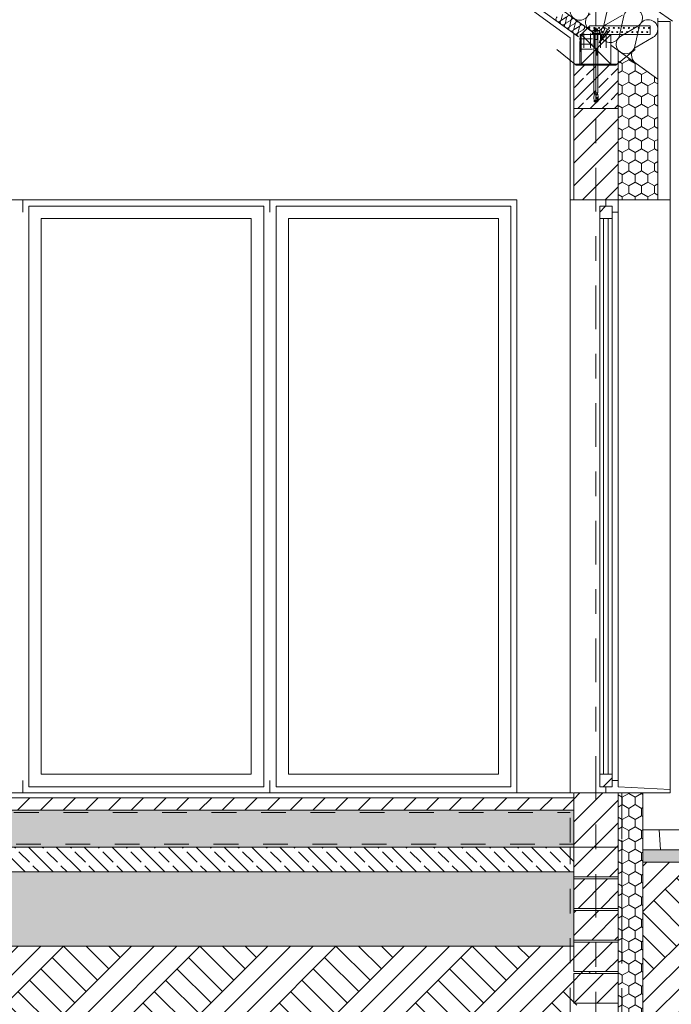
# Model space of a CAD drawing. Extents: x 5465377 to 5465550, y 5925276 to 5925338.
# Tile 99 of 182: x 5465411.23 to 5465413.86, y 5925329.32 to 5925333.31. Entities that reach past the tile are written whole.
import ezdxf

# ---------------------------------------------------------------- set-up
doc = ezdxf.new("R2010")
doc.units = 0
doc.header["$MEASUREMENT"] = 0
for name, pattern in [('Dashed_line (2)', [0.0375, 0.025, -0.0125]), ('HIDDEN', [9525, 6350, -3175]), ('Kropki i Kreski', [0.335139, 0.176389, -0.088194, 0, -0.070556])]:
    doc.linetypes.add(name, pattern=pattern)
for name, color, linetype, lineweight in [('0_Nr_Pióra__141', 7, 'Continuous', 0), ('0_Nr_pióra__141_Nr_Pióra__141', 7, 'Continuous', 0), ('0_Nr_pióra__141_Nr_Pióra__142', 7, 'Continuous', 18), ('0_Nr_Pióra__142', 7, 'Continuous', 18), ('_1_Nr_pióra__1_Nr_Pióra__142', 7, 'Continuous', 18), ('_______wymiarowanie_Nr_Pióra__201', 150, 'Continuous', 0), ('____rosliny_Nr_Pióra__141', 7, 'Continuous', 0), ('_ARCH_Projekt_Nr_pióra__141_Nr_Pióra__1', 7, 'Continuous', 13), ('_ARCH_Projekt_Nr_pióra__141_Nr_Pióra__141', 7, 'Continuous', 0), ('_ARCH_Sciany_Nr_Pióra__141', 7, 'Continuous', 0), ('_ARCH_Sciany_Nr_Pióra__142', 7, 'Continuous', 18), ('EGBD03_Nr_Pióra__141', 7, 'Continuous', 0)]:
    doc.layers.add(name, color=color, linetype=linetype, lineweight=lineweight)
doc.layers.add('_______wymiarowanie', color=7, linetype='Continuous')
doc.layers.add('EGBD03', color=7, linetype='Continuous')
doc.styles.add('GENERATED_STYLE_4', font='arial.ttf')
doc.styles.add('GENERATED_STYLE_5', font='txt')
doc.dimstyles.new('GENERATED_STYLE__2', dxfattribs={"dimtxt": 0.075, "dimasz": 0.0475, "dimexe": 0.18, "dimexo": 0, "dimgap": 0.09, "dimtad": 1, "dimdec": 0, "dimlfac": 100, "dimzin": 0, "dimdsep": 46, "dimtxsty": 'GENERATED_STYLE_5', "dimblk": 'ARROWHEAD_6', "dimblk1": 'ARROWHEAD_6', "dimblk2": 'ARROWHEAD_6', "dimcen": 0.09, "dimclrd": 256, "dimclre": 256, "dimclrt": 256, "dimazin": 0, "dimtfac": 1, "dimtdec": 4, "dimtmove": 0, "dimatfit": 3, "dimfxl": 0, "dimtolj": 1, "dimtzin": 0, "dimarcsym": 0})
pattern_1 = [(45, (5464021.33072, 5925651.47357), (-0.045961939, 0.045961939), [])]
pattern_2 = [(90, (5464021.330723, 5925651.47357), (-0.0519615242, 0), [0.03, -0.06]), (90, (5464021.30474, 5925651.51857), (-0.0519615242, 0), [0.03, -0.06]), (150, (5464021.330723, 5925651.50357), (0.0259807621, 0.045), [0.03, -0.06]), (150, (5464021.27876, 5925651.50357), (0.0259807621, 0.045), [0.03, -0.06]), (-150, (5464021.330723, 5925651.47357), (-0.0259807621, 0.045), [0.03, -0.06]), (-150, (5464021.27876, 5925651.47357), (-0.0259807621, 0.045), [0.03, -0.06])]
pattern_3 = [(90, (5464021.33072, 5925651.47357), (-0.0649999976, 0), []), (45, (5464021.33072, 5925651.47357), (-0.0649999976, 0.0649999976), [])]

# ---------------------------------------------------------------- blocks, each defined once
blk = doc.blocks.new('Izolacja cieplna 12_74', base_point=(5465413.4879, 5925333.2365))
at = {"layer": '____rosliny_Nr_Pióra__141', "linetype": 'Continuous'}
for p, q in [((5465413.4185, 5925333.3054), (5465413.4232, 5925333.3269)), ((5465413.439, 5925333.3155), (5465413.4199, 5925333.3043)), ((5465413.4357, 5925333.2929), (5465413.4404, 5925333.3144)), ((5465413.4562, 5925333.303), (5465413.4371, 5925333.2918)), ((5465413.4529, 5925333.2804), (5465413.4576, 5925333.3019)), ((5465413.4734, 5925333.2905), (5465413.4543, 5925333.2793)), ((5465413.4701, 5925333.2679), (5465413.4748, 5925333.2894)), ((5465413.4906, 5925333.278), (5465413.4716, 5925333.2668)), ((5465413.4873, 5925333.2554), (5465413.492, 5925333.2769)), ((5465413.5078, 5925333.2654), (5465413.4888, 5925333.2543))]:
    blk.add_line(p, q, dxfattribs=at)
for centre, start_param, end_param in [((5465413.4508, 5925333.3121), 2.728799, 6.695979), ((5465413.4081, 5925333.3077), 5.870392, 9.837571), ((5465413.4253, 5925333.2952), 5.870392, 9.837571), ((5465413.4425, 5925333.2826), 5.870392, 9.837571), ((5465413.468, 5925333.2996), 2.728799, 6.695979), ((5465413.4852, 5925333.2871), 2.728799, 6.695979), ((5465413.5024, 5925333.2746), 2.728799, 6.695979), ((5465413.4597, 5925333.2701), 5.870392, 9.837571), ((5465413.4769, 5925333.2576), 5.870392, 9.837571), ((5465413.4942, 5925333.2451), 5.870392, 7.853982)]:
    blk.add_ellipse(centre, major_axis=(-0.00861, 0.00625), ratio=0.999504, start_param=start_param, end_param=end_param, dxfattribs=at)
blk = doc.blocks.new('Izolacja cieplna 12_78', base_point=(5465413.7189, 5925333.1305))
at = {"layer": '____rosliny_Nr_Pióra__141', "linetype": 'Continuous'}
for p, q in [((5465413.5927, 5925333.2885), (5465413.6097, 5925333.3661)), ((5465413.6665, 5925333.3248), (5465413.5979, 5925333.2847)), ((5465413.6548, 5925333.2434), (5465413.6717, 5925333.321)), ((5465413.7285, 5925333.2797), (5465413.66, 5925333.2396)), ((5465413.7168, 5925333.1983), (5465413.7337, 5925333.2759)), ((5465413.7906, 5925333.2346), (5465413.722, 5925333.1945))]:
    blk.add_line(p, q, dxfattribs=at)
for centre, start_param, end_param in [((5465413.4933, 5925333.3418), 5.870392, 9.837571), ((5465413.5553, 5925333.2967), 5.870392, 9.837571), ((5465413.7092, 5925333.3128), 2.728799, 6.695979), ((5465413.6173, 5925333.2516), 5.870392, 9.837571), ((5465413.7712, 5925333.2677), 2.728799, 6.695979), ((5465413.6794, 5925333.2065), 5.870392, 9.837571), ((5465413.7414, 5925333.1615), 5.870392, 7.853982)]:
    blk.add_ellipse(centre, major_axis=(-0.031, 0.0225), ratio=0.998431, start_param=start_param, end_param=end_param, dxfattribs=at)
blk = doc.blocks.new('Linia_269', base_point=(5465413.5593, 5925337.1188))
at = {"layer": 'EGBD03_Nr_Pióra__141', "linetype": 'Kropki i Kreski'}
blk.add_line((5465413.5593, 5925336.9938), (5465413.5593, 5925327.5395), dxfattribs=at)
blk = doc.blocks.new('*D445', base_point=(5464021.3307, 5925651.4736))
at = {"layer": '_______wymiarowanie_Nr_Pióra__201', "linetype": 'Continuous'}
for p, q in [((5465410.1309, 5925335.5512), (5465410.0809, 5925335.6012)), ((5465410.1059, 5925335.5762), (5465410.1059, 5925335.6137)), ((5465410.1528, 5925335.5762), (5465410.059, 5925335.5762)), ((5465410.1059, 5925330.1764), (5465410.1059, 5925335.5762)), ((5465410.1528, 5925330.1764), (5465410.059, 5925330.1764)), ((5465410.0809, 5925330.2014), (5465410.1309, 5925330.1514)), ((5465410.1059, 5925330.1389), (5465410.1059, 5925330.1764))]:
    blk.add_line(p, q, dxfattribs=at)
at = {"layer": '_______wymiarowanie_Nr_Pióra__201', "insert": (5465410.0159, 5925332.7909), "char_height": 0.075, "attachment_point": 1, "rotation": 90, "style": 'GENERATED_STYLE_4'}
blk.add_mtext('{540}', dxfattribs=at)
blk = doc.blocks.new('ARROWHEAD_6')
at = {"linetype": 'Continuous'}
for p, q in [((0, 0), (-1, 0)), ((-0.5, -0.5), (0.5, 0.5))]:
    blk.add_line(p, q, dxfattribs=at)

msp = doc.modelspace()

# ---------------------------------------------------------------- hatches: boundary and pattern name
at = {"layer": '0_Nr_Pióra__141', "linetype": 'Continuous'}
h = msp.add_hatch(dxfattribs=at)
h.set_pattern_fill('Beton_zbrojony2', color=256, style=0, pattern_type=2)
h.set_pattern_definition([(45, (5464021.33072, 5925651.47357), (-0.0494974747, 0.0494974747), []), (45, (5464021.305974, 5925651.49832), (-0.0494974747, 0.0494974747), [0.0525, -0.0175])])
h.paths.add_polyline_path([(5465413.6493, 5925332.9464), (5465413.4693, 5925332.9464), (5465413.4693, 5925333.1264), (5465413.6493, 5925333.1264)], flags=0)
h = msp.add_hatch(dxfattribs=at)
h.set_pattern_fill('grunt', color=256, style=0, pattern_type=2)
h.set_pattern_definition([(45, (5464021.33072, 5925651.47357), (-0.137885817, 0.137885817), []), (45, (5464021.28476, 5925651.51953), (-0.27577163, 0.27577163), []), (45, (5464021.2388, 5925651.5655), (-0.27577163, 0.27577163), []), (135, (5464021.19284, 5925651.611455), (0.045961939, 0.045961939), [0.194999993, -0.194999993])])
h.paths.add_polyline_path([(5465406.7031, 5925329.8961), (5465405.0675, 5925329.8961), (5465406.5162, 5925327.8117), (5465406.8993, 5925327.842), (5465409.02, 5925328.0099), (5465411.9097, 5925327.8743), (5465413.5593, 5925327.8076), (5465414.7473, 5925327.7595), (5465415.4087, 5925329.896), (5465413.7493, 5925329.8957), (5465413.7493, 5925328.6777), (5465413.8593, 5925328.6767), (5465413.8593, 5925328.3767), (5465413.9593, 5925328.2767), (5465413.5593, 5925328.2767), (5465413.1593, 5925328.2767, -0.135964), (5465413.2593, 5925328.3767), (5465413.2593, 5925328.6767), (5465413.5593, 5925328.6767), (5465413.5593, 5925328.6864), (5465413.5593, 5925328.6877), (5465413.4693, 5925328.6877), (5465413.4693, 5925328.8077), (5465413.5593, 5925328.8077), (5465413.5593, 5925328.8147), (5465413.4693, 5925328.8147), (5465413.4693, 5925328.9347), (5465413.5593, 5925328.9347), (5465413.5593, 5925328.9417), (5465413.4693, 5925328.9417), (5465413.4693, 5925329.0617), (5465413.5593, 5925329.0617), (5465413.5593, 5925329.0697), (5465413.4693, 5925329.0697), (5465413.4693, 5925329.1897), (5465413.5593, 5925329.1897), (5465413.5593, 5925329.1967), (5465413.4693, 5925329.1967), (5465413.4693, 5925329.3167), (5465413.5593, 5925329.3167), (5465413.5593, 5925329.3247), (5465413.4693, 5925329.3247), (5465413.4693, 5925329.4447), (5465413.5593, 5925329.4447), (5465413.5593, 5925329.4527), (5465413.4693, 5925329.4527), (5465413.4693, 5925329.5564), (5465413.4549, 5925329.5564), (5465413.2593, 5925329.5564), (5465407.6417, 5925329.5564), (5465407.1993, 5925329.5564), (5465407.0037, 5925329.5564), (5465406.9893, 5925329.5564), (5465406.9893, 5925329.4524), (5465406.8993, 5925329.4524), (5465406.8993, 5925329.4444), (5465406.9893, 5925329.4444), (5465406.9893, 5925329.3244), (5465406.8993, 5925329.3244), (5465406.8993, 5925329.3164), (5465406.9893, 5925329.3164), (5465406.9893, 5925329.1964), (5465406.8993, 5925329.1964), (5465406.8993, 5925329.1894), (5465406.9893, 5925329.1894), (5465406.9893, 5925329.0694), (5465406.8993, 5925329.0694), (5465406.8993, 5925329.0614), (5465406.9893, 5925329.0614), (5465406.9893, 5925328.9414), (5465406.8993, 5925328.9414), (5465406.8993, 5925328.9344), (5465406.9893, 5925328.9344), (5465406.9893, 5925328.8144), (5465406.8993, 5925328.8144), (5465406.8993, 5925328.8074), (5465406.9893, 5925328.8074), (5465406.9893, 5925328.6874), (5465406.8993, 5925328.6874), (5465406.8993, 5925328.6861), (5465406.8993, 5925328.6764), (5465407.1993, 5925328.6764), (5465407.1993, 5925328.3764, -0.135964), (5465407.2993, 5925328.2764), (5465406.8993, 5925328.2764), (5465406.4993, 5925328.2764), (5465406.5993, 5925328.3764), (5465406.5993, 5925328.6764), (5465406.7093, 5925328.6775)], flags=0)
at = {"layer": '0_Nr_pióra__141_Nr_Pióra__141', "linetype": 'Continuous'}
h = msp.add_hatch(dxfattribs=at)
h.set_pattern_fill('BETON_ZBROJONY1', color=256, style=0, pattern_type=2)
h.set_pattern_definition([(135, (5664413.03475, 6139791.620276), (0.056568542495, 0.056568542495), []), (135, (5664413.00647, 6139791.59199), (0.056568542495, 0.056568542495), [0.06, -0.02])])
h.paths.add_polyline_path([(5465413.4693, 5925329.9564), (5465406.9893, 5925329.9564), (5465406.9893, 5925329.8564), (5465413.4693, 5925329.8564)], flags=0)
at = {"layer": '_ARCH_Projekt_Nr_pióra__141_Nr_Pióra__141', "linetype": 'Continuous'}
h = msp.add_hatch(dxfattribs=at)
h.set_pattern_fill('_wood_plank1', color=256, style=0, pattern_type=2)
h.set_pattern_definition([(93.6127317, (5253289.18033, 6126825.4475), (0.099801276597, 0.00630122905), [])])
h.paths.add_polyline_path([(5465413.7493, 5925330.0264), (5465413.7493, 5925329.9464), (5465415.4166, 5925329.9466), (5465415.4189, 5925330.0264)], flags=0)
h = msp.add_hatch(dxfattribs=at)
h.set_pattern_fill('tynk_000', color=256, style=0, pattern_type=2)
h.set_pattern_definition([(138.612734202, (5253289.177176, 6126825.497403), (0.0148757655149, 0.0168808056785), [0, -0.0149999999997, 0, -0.0224999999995]), (73.6127342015, (5253289.127275, 6126825.494253), (-0.0215859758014, 0.0063478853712), [0, -0.011, 0, -0.019])])
h.paths.add_polyline_path([(5465413.7493, 5925329.9464), (5465413.7493, 5925329.8957), (5465415.4087, 5925329.896), (5465415.4166, 5925329.9464)], flags=0)
h = msp.add_hatch(dxfattribs=at)
h.set_pattern_fill('tynk_000', color=256, style=0, pattern_type=2)
h.set_pattern_definition([(45, (5664413.03475, 6139791.670276), (-0.0159099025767, 0.0159099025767), [0, -0.015, 0, -0.0225]), (110, (5664413.08475, 6139791.670276), (0.0211430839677, 0.0076954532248), [0, -0.011, 0, -0.019])])
h.paths.add_polyline_path([(5465406.9893, 5925329.8564), (5465406.9893, 5925329.5564), (5465407.1993, 5925329.5564), (5465413.2593, 5925329.5564), (5465413.4695, 5925329.5564), (5465413.4693, 5925329.8564)], flags=0)
at = {"layer": '_ARCH_Sciany_Nr_Pióra__141', "linetype": 'Continuous'}
h = msp.add_hatch(dxfattribs=at)
h.set_pattern_fill('Styropian2', color=256, style=0, pattern_type=2)
h.set_pattern_definition(pattern_2)
h.paths.add_polyline_path([(5465413.6493, 5925333.1811), (5465413.6493, 5925332.5764), (5465413.8093, 5925332.5764), (5465413.8093, 5925333.0652)], flags=0)
h = msp.add_hatch(dxfattribs=at)
h.set_pattern_fill('cegła_zwykła', color=256, style=0, pattern_type=2)
h.set_pattern_definition(pattern_1)
h.paths.add_polyline_path([(5465413.4693, 5925332.9464), (5465413.4693, 5925332.5764), (5465413.6493, 5925332.5764), (5465413.6493, 5925332.9464)], flags=0)
h = msp.add_hatch(dxfattribs=at)
h.set_pattern_fill('cegła_szamotowa', color=256, style=0, pattern_type=2)
h.set_pattern_definition(pattern_3)
h.paths.add_polyline_path([(5465413.6243, 5925332.5014), (5465413.6243, 5925332.5514), (5465413.5743, 5925332.5514), (5465413.5743, 5925332.5014)], flags=0)
h = msp.add_hatch(dxfattribs=at)
h.set_pattern_fill('cegła_szamotowa', color=256, style=0, pattern_type=2)
h.set_pattern_definition(pattern_3)
h.paths.add_polyline_path([(5465413.6243, 5925330.2514), (5465413.5743, 5925330.2514), (5465413.5743, 5925330.2014), (5465413.6243, 5925330.2014)], flags=0)
h = msp.add_hatch(dxfattribs=at)
h.set_pattern_fill('cegła_zwykła', color=256, style=0, pattern_type=2)
h.set_pattern_definition(pattern_1)
h.paths.add_polyline_path([(5465413.4693, 5925330.1764), (5465413.4693, 5925329.9564), (5465413.6493, 5925329.9567), (5465413.6493, 5925330.1764)], flags=0)
h = msp.add_hatch(dxfattribs=at)
h.set_pattern_fill('Styropian2', color=256, style=0, pattern_type=2)
h.set_pattern_definition(pattern_2)
h.paths.add_polyline_path([(5465413.6493, 5925330.1767), (5465413.7493, 5925330.1767), (5465413.7493, 5925328.6777), (5465413.6493, 5925328.6777), (5465413.6493, 5925330.152)], flags=0)
h = msp.add_hatch(dxfattribs=at)
h.set_pattern_fill('cegła_zwykła', color=256, style=0, pattern_type=2)
h.set_pattern_definition(pattern_1)
h.paths.add_polyline_path([(5465406.9893, 5925330.1064), (5465413.4693, 5925330.1064), (5465413.4693, 5925330.1564), (5465406.9893, 5925330.1564)], flags=0)
h = msp.add_hatch(dxfattribs=at)
h.set_pattern_fill('Styropian2', color=256, style=0, pattern_type=2)
h.set_pattern_definition(pattern_2)
h.paths.add_polyline_path([(5465413.4693, 5925329.9564), (5465406.9893, 5925329.9564), (5465406.9893, 5925330.1064), (5465413.4693, 5925330.1064)], flags=0)
h = msp.add_hatch(dxfattribs=at)
h.set_pattern_fill('cegła_zwykła', color=256, style=0, pattern_type=2)
h.set_pattern_definition(pattern_1)
h.paths.add_polyline_path([(5465413.6493, 5925329.9567), (5465413.6493, 5925329.8367), (5465413.4693, 5925329.8367), (5465413.4693, 5925329.9567)], flags=0)
h = msp.add_hatch(dxfattribs=at)
h.set_pattern_fill('cegła_zwykła', color=256, style=0, pattern_type=2)
h.set_pattern_definition(pattern_1)
h.paths.add_polyline_path([(5465413.6493, 5925329.8287), (5465413.6493, 5925329.7087), (5465413.4693, 5925329.7087), (5465413.4693, 5925329.8287)], flags=0)
h = msp.add_hatch(dxfattribs=at)
h.set_pattern_fill('cegła_zwykła', color=256, style=0, pattern_type=2)
h.set_pattern_definition(pattern_1)
h.paths.add_polyline_path([(5465413.6493, 5925329.7007), (5465413.6493, 5925329.5807), (5465413.4693, 5925329.5807), (5465413.4693, 5925329.7007)], flags=0)
h = msp.add_hatch(dxfattribs=at)
h.set_pattern_fill('cegła_zwykła', color=256, style=0, pattern_type=2)
h.set_pattern_definition(pattern_1)
h.paths.add_polyline_path([(5465413.6493, 5925329.5727), (5465413.6493, 5925329.4527), (5465413.4693, 5925329.4527), (5465413.4693, 5925329.5727)], flags=0)
h = msp.add_hatch(dxfattribs=at)
h.set_pattern_fill('cegła_zwykła', color=256, style=0, pattern_type=2)
h.set_pattern_definition(pattern_1)
h.paths.add_polyline_path([(5465413.6493, 5925329.4447), (5465413.6493, 5925329.3247), (5465413.4693, 5925329.3247), (5465413.4693, 5925329.4447)], flags=0)

# ---------------------------------------------------------------- linework, layer by layer
at = {"layer": '0_Nr_Pióra__141', "linetype": 'Continuous'}
for p, q in [((5465413.4993, 5925333.2464), (5465413.5343, 5925333.2814)), ((5465413.7793, 5925333.2814), (5465413.5343, 5925333.2814)), ((5465413.7793, 5925333.2464), (5465413.7793, 5925333.2814)), ((5465413.7793, 5925333.2464), (5465413.4953, 5925333.2464)), ((5465413.4953, 5925333.1755), (5465413.4953, 5925333.2464)), ((5465413.5081, 5925333.2487), (5465413.5114, 5925333.2487)), ((5465413.5097, 5925333.2487), (5465413.5097, 5925333.1917)), ((5465413.5355, 5925333.2487), (5465413.5388, 5925333.2487)), ((5465413.537, 5925333.2487), (5465413.537, 5925333.1917)), ((5465413.5743, 5925333.2494), (5465413.5443, 5925333.2494)), ((5465413.5443, 5925333.2494), (5465413.5443, 5925333.2464)), ((5465413.5443, 5925333.2464), (5465413.5743, 5925333.2464)), ((5465413.5455, 5925333.2614), (5465413.5473, 5925333.2624)), ((5465413.5455, 5925333.2505), (5465413.5455, 5925333.2614)), ((5465413.5473, 5925333.2494), (5465413.5455, 5925333.2505)), ((5465413.5473, 5925333.2624), (5465413.5713, 5925333.2624)), ((5465413.5532, 5925333.2659), (5465413.5513, 5925333.2641)), ((5465413.5513, 5925333.2641), (5465413.5673, 5925333.2641)), ((5465413.5513, 5925333.2641), (5465413.5513, 5925333.2624)), ((5465413.5513, 5925333.0109), (5465413.5513, 5925333.2464)), ((5465413.5516, 5925333.2487), (5465413.5549, 5925333.2487)), ((5465413.5524, 5925333.2614), (5465413.5524, 5925333.2505)), ((5465413.5525, 5925333.2624), (5465413.5525, 5925333.2653)), ((5465413.5525, 5925333.2464), (5465413.5525, 5925333.2259)), ((5465413.5655, 5925333.2659), (5465413.5532, 5925333.2659)), ((5465413.5532, 5925333.2487), (5465413.5532, 5925333.1917)), ((5465413.5533, 5925333.2674), (5465413.5543, 5925333.2684)), ((5465413.5653, 5925333.2674), (5465413.5533, 5925333.2674)), ((5465413.5533, 5925333.2659), (5465413.5533, 5925333.2674)), ((5465413.5543, 5925333.2684), (5465413.5643, 5925333.2684)), ((5465413.5593, 5925333.2737), (5465413.5593, 5925333.1735)), ((5465413.5643, 5925333.2684), (5465413.5653, 5925333.2674)), ((5465413.5653, 5925333.2659), (5465413.5653, 5925333.2674)), ((5465413.5673, 5925333.2641), (5465413.5655, 5925333.2659)), ((5465413.5661, 5925333.2624), (5465413.5661, 5925333.2653)), ((5465413.5661, 5925333.2259), (5465413.5661, 5925333.2464)), ((5465413.5662, 5925333.2505), (5465413.5662, 5925333.2614)), ((5465413.5673, 5925333.2641), (5465413.5673, 5925333.2624)), ((5465413.5673, 5925333.2464), (5465413.5673, 5925333.0109)), ((5465413.5713, 5925333.2624), (5465413.5732, 5925333.2614)), ((5465413.5732, 5925333.2505), (5465413.5713, 5925333.2494)), ((5465413.5965, 5925333.2734), (5465413.5727, 5925333.2119)), ((5465413.5727, 5925333.2119), (5465413.6058, 5925333.2679)), ((5465413.5727, 5925333.2119), (5465413.6151, 5925333.2624)), ((5465413.5732, 5925333.2614), (5465413.5732, 5925333.2505)), ((5465413.5743, 5925333.2464), (5465413.5743, 5925333.2494)), ((5465413.5757, 5925333.2487), (5465413.579, 5925333.2487)), ((5465413.5772, 5925333.2487), (5465413.5772, 5925333.1917)), ((5465413.5965, 5925333.2734), (5465413.6151, 5925333.2624)), ((5465413.599, 5925333.2487), (5465413.6023, 5925333.2487)), ((5465413.6006, 5925333.2487), (5465413.6006, 5925333.1917)), ((5465413.4932, 5925333.2285), (5465413.5448, 5925333.2285)), ((5465413.4932, 5925333.2067), (5465413.5448, 5925333.2067)), ((5465413.4933, 5925333.226), (5465413.4933, 5925333.2305)), ((5465413.4933, 5925333.2042), (5465413.4933, 5925333.2087)), ((5465413.5513, 5925333.2259), (5465413.5673, 5925333.2259)), ((5465413.4932, 5925333.1867), (5465413.5448, 5925333.1867)), ((5465413.4933, 5925333.1841), (5465413.4933, 5925333.1887)), ((5465413.5593, 5925333.1699), (5465413.5593, 5925333.162)), ((5465413.5653, 5925333.1699), (5465413.5593, 5925333.1699)), ((5465413.5593, 5925333.162), (5465413.5653, 5925333.162)), ((5465413.5603, 5925333.1889), (5465413.5643, 5925333.1889)), ((5465413.5603, 5925333.187), (5465413.5603, 5925333.1889)), ((5465413.5643, 5925333.187), (5465413.5603, 5925333.187)), ((5465413.5627, 5925333.1832), (5465413.5603, 5925333.1832)), ((5465413.5603, 5925333.1832), (5465413.5603, 5925333.1814)), ((5465413.5603, 5925333.1814), (5465413.5627, 5925333.1814)), ((5465413.562, 5925333.1795), (5465413.5603, 5925333.1795)), ((5465413.5603, 5925333.1795), (5465413.5603, 5925333.1738)), ((5465413.5603, 5925333.1738), (5465413.5643, 5925333.1738)), ((5465413.5603, 5925333.1732), (5465413.5643, 5925333.1732)), ((5465413.5603, 5925333.1714), (5465413.5603, 5925333.1732)), ((5465413.5643, 5925333.1714), (5465413.5603, 5925333.1714)), ((5465413.5603, 5925333.1708), (5465413.5643, 5925333.1708)), ((5465413.5603, 5925333.1689), (5465413.5603, 5925333.1708)), ((5465413.5615, 5925333.1689), (5465413.5603, 5925333.1689)), ((5465413.5603, 5925333.163), (5465413.5603, 5925333.1649)), ((5465413.5603, 5925333.1649), (5465413.5615, 5925333.1649)), ((5465413.5643, 5925333.163), (5465413.5603, 5925333.163)), ((5465413.5615, 5925333.1649), (5465413.5615, 5925333.1689)), ((5465413.562, 5925333.1757), (5465413.562, 5925333.1795)), ((5465413.5643, 5925333.1757), (5465413.562, 5925333.1757)), ((5465413.5627, 5925333.1864), (5465413.5627, 5925333.1832)), ((5465413.5643, 5925333.1864), (5465413.5627, 5925333.1864)), ((5465413.5627, 5925333.1814), (5465413.5627, 5925333.1782)), ((5465413.5627, 5925333.1782), (5465413.5643, 5925333.1782)), ((5465413.5643, 5925333.1689), (5465413.5631, 5925333.1689)), ((5465413.5631, 5925333.1689), (5465413.5631, 5925333.1649)), ((5465413.5631, 5925333.1649), (5465413.5643, 5925333.1649)), ((5465413.5643, 5925333.1889), (5465413.5643, 5925333.187)), ((5465413.5643, 5925333.1782), (5465413.5643, 5925333.1864)), ((5465413.5643, 5925333.1738), (5465413.5643, 5925333.1757)), ((5465413.5643, 5925333.1732), (5465413.5643, 5925333.1714)), ((5465413.5643, 5925333.1708), (5465413.5643, 5925333.1689)), ((5465413.5643, 5925333.1649), (5465413.5643, 5925333.163)), ((5465413.5653, 5925333.162), (5465413.5653, 5925333.1699)), ((5465413.5593, 5925333.1583), (5465413.5593, 5925332.9668)), ((5465413.5506, 5925332.9873), (5465413.5515, 5925333.0042)), ((5465413.5513, 5925333.0094), (5465413.5513, 5925333.0109)), ((5465413.5673, 5925333.0094), (5465413.5513, 5925333.0094)), ((5465413.5515, 5925333.0094), (5465413.5671, 5925333.0094)), ((5465413.5516, 5925333.0042), (5465413.5613, 5925333.0042)), ((5465413.5535, 5925333.0042), (5465413.5535, 5925333.0088)), ((5465413.5613, 5925333.0042), (5465413.5612, 5925333.0016)), ((5465413.5631, 5925333.0016), (5465413.5629, 5925333.0042)), ((5465413.5629, 5925333.0042), (5465413.5672, 5925333.0042)), ((5465413.5651, 5925333.0088), (5465413.5651, 5925333.0042)), ((5465413.5673, 5925333.0109), (5465413.5673, 5925333.0094)), ((5465413.5673, 5925333.0042), (5465413.5678, 5925332.9922)), ((5465413.5514, 5925332.9811), (5465413.5509, 5925332.9825)), ((5465413.5524, 5925332.98), (5465413.5514, 5925332.9811)), ((5465413.5515, 5925332.981), (5465413.5515, 5925332.9754)), ((5465413.5671, 5925332.979), (5465413.5515, 5925332.979)), ((5465413.5535, 5925332.9734), (5465413.5515, 5925332.9754)), ((5465413.5515, 5925332.9754), (5465413.5671, 5925332.9754)), ((5465413.5537, 5925332.9793), (5465413.5524, 5925332.98)), ((5465413.5651, 5925332.9734), (5465413.5535, 5925332.9734)), ((5465413.5552, 5925332.9791), (5465413.5537, 5925332.9793)), ((5465413.5574, 5925332.9795), (5465413.5552, 5925332.9791)), ((5465413.5587, 5925332.9805), (5465413.5574, 5925332.9795)), ((5465413.5594, 5925332.9823), (5465413.5587, 5925332.9805)), ((5465413.5599, 5925332.984), (5465413.5594, 5925332.9823)), ((5465413.5604, 5925332.9856), (5465413.5599, 5925332.984)), ((5465413.5607, 5925332.9915), (5465413.5604, 5925332.9856)), ((5465413.5639, 5925332.986), (5465413.5636, 5925332.9918)), ((5465413.5644, 5925332.9842), (5465413.5639, 5925332.986)), ((5465413.565, 5925332.9823), (5465413.5644, 5925332.9842)), ((5465413.5658, 5925332.9805), (5465413.565, 5925332.9823)), ((5465413.5671, 5925332.9754), (5465413.5651, 5925332.9734)), ((5465413.5672, 5925332.9793), (5465413.5658, 5925332.9805)), ((5465413.5671, 5925332.9754), (5465413.5671, 5925332.9793)), ((5465413.5684, 5925332.9794), (5465413.5672, 5925332.9793)), ((5465413.5678, 5925332.9922), (5465413.5683, 5925332.9827)), ((5465413.5683, 5925332.9827), (5465413.5684, 5925332.9794))]:
    msp.add_line(p, q, dxfattribs=at)
at = {"layer": '0_Nr_Pióra__141', "linetype": 'HIDDEN'}
for p, q in [((5465413.4793, 5925333.1214), (5465413.4002, 5925333.1854)), ((5465413.6393, 5925333.1214), (5465413.7185, 5925333.1854)), ((5465413.4793, 5925333.1214), (5465413.6393, 5925333.1214))]:
    msp.add_line(p, q, dxfattribs=at)
at = {"layer": '0_Nr_Pióra__141', "linetype": 'Continuous', "flags": 128}
msp.add_lwpolyline([(5465413.6493, 5925333.1264), (5465413.6493, 5925332.9464), (5465413.4693, 5925332.9464), (5465413.4693, 5925333.1264)], close=True, dxfattribs=at)
at = {"layer": '0_Nr_Pióra__141', "linetype": 'Continuous'}
for centre in [(5465413.5324, 5925333.2725), (5465413.5522, 5925333.2725), (5465413.5721, 5925333.2725), (5465413.5857, 5925333.2555), (5465413.5919, 5925333.2725), (5465413.6055, 5925333.2555), (5465413.6118, 5925333.2725), (5465413.6254, 5925333.2555), (5465413.6316, 5925333.2725), (5465413.6452, 5925333.2555), (5465413.6515, 5925333.2725), (5465413.665, 5925333.2555), (5465413.672, 5925333.2725), (5465413.6856, 5925333.2555), (5465413.6929, 5925333.2725), (5465413.7065, 5925333.2555), (5465413.7127, 5925333.2725), (5465413.7263, 5925333.2555), (5465413.7326, 5925333.2725), (5465413.7462, 5925333.2555), (5465413.7531, 5925333.2725), (5465413.7667, 5925333.2555), (5465413.7737, 5925333.2725)]:
    msp.add_circle(centre, 0.00209, dxfattribs=at)
for centre, radius, start, end in [((5465413.5489, 5925333.2563), 0.00613, 55.5615, 124.4385), ((5465413.5489, 5925333.2556), 0.00613, 235.5615, 304.4385), ((5465413.5593, 5925333.2395), 0.0229, 72.383, 107.617), ((5465413.5593, 5925333.2723), 0.0229, 252.383, 287.617), ((5465413.5697, 5925333.2563), 0.00613, 55.5615, 124.4385), ((5465413.5697, 5925333.2556), 0.00613, 235.5615, 304.4385), ((5465413.5529, 5925333.0088), 0.000598, 0, 90), ((5465413.5621, 5925333.0018), 0.000965, 188.5979, 351.4021), ((5465413.5657, 5925333.0088), 0.000598, 90, 180), ((5465413.5701, 5925332.9863), 0.0195, 177, 191.2993), ((5465413.5622, 5925332.9914), 0.00147, 17.8518, 173.8747)]:
    msp.add_arc(centre, radius, start, end, dxfattribs=at)
at = {"layer": '0_Nr_pióra__141_Nr_Pióra__142', "linetype": 'Continuous', "flags": 128}
msp.add_lwpolyline([(5465413.4693, 5925329.9564), (5465406.9893, 5925329.9564), (5465406.9893, 5925329.8564), (5465413.4693, 5925329.8564)], close=True, dxfattribs=at)
at = {"layer": '0_Nr_Pióra__142', "linetype": 'Continuous'}
for p, q in [((5465413.5593, 5925333.2464), (5465411.5911, 5925334.6764)), ((5465413.8093, 5925333.312), (5465413.8093, 5925333.0648)), ((5465413.6193, 5925333.1264), (5465413.4993, 5925333.2464)), ((5465413.4993, 5925333.1264), (5465413.6193, 5925333.2464)), ((5465413.8093, 5925333.0648), (5465413.6193, 5925333.2029))]:
    msp.add_line(p, q, dxfattribs=at)
at = {"layer": '0_Nr_Pióra__142', "linetype": 'Continuous', "flags": 128}
for points in [[(5465413.6193, 5925333.1264), (5465413.4993, 5925333.1264), (5465413.4993, 5925333.2464), (5465413.6193, 5925333.2464)], [(5465413.6493, 5925332.9464), (5465413.4693, 5925332.9464), (5465413.4693, 5925333.1264), (5465413.6493, 5925333.1264)]]:
    msp.add_lwpolyline(points, close=True, dxfattribs=at)
for points in [[(5465414.7473, 5925327.7595), (5465415.4087, 5925329.896), (5465413.7493, 5925329.8957), (5465413.7493, 5925328.6777)], [(5465413.5593, 5925329.3167), (5465413.5593, 5925329.3247), (5465413.4693, 5925329.3247), (5465413.4693, 5925329.4447), (5465413.5593, 5925329.4447), (5465413.5593, 5925329.4527), (5465413.4693, 5925329.4527), (5465413.4693, 5925329.5564), (5465413.4549, 5925329.5564), (5465413.2593, 5925329.5564), (5465407.6417, 5925329.5564), (5465407.1993, 5925329.5564), (5465407.0037, 5925329.5564), (5465406.9893, 5925329.5564), (5465406.9893, 5925329.4524), (5465406.8993, 5925329.4524), (5465406.8993, 5925329.4444), (5465406.9893, 5925329.4444), (5465406.9893, 5925329.3244), (5465406.8993, 5925329.3244), (5465406.8993, 5925329.3164)]]:
    msp.add_lwpolyline(points, dxfattribs=at)
at = {"layer": '_1_Nr_pióra__1_Nr_Pióra__142', "linetype": 'Dashed_line (2)'}
for p, q in [((5465413.6643, 5925328.6864), (5465413.6643, 5925330.1767)), ((5465413.6643, 5925329.5909), (5465413.6643, 5925330.1764)), ((5465413.4549, 5925329.9751), (5465413.4549, 5925330.1564)), ((5465407.0037, 5925330.0974), (5465413.4549, 5925330.0974)), ((5465406.8119, 5925329.9694), (5465413.4693, 5925329.9694)), ((5465413.4549, 5925328.6877), (5465413.4549, 5925329.9567))]:
    msp.add_line(p, q, dxfattribs=at)
at = {"layer": '_ARCH_Projekt_Nr_pióra__141_Nr_Pióra__1', "linetype": 'Continuous', "flags": 128}
msp.add_lwpolyline([(5465406.9893, 5925329.8564), (5465406.9893, 5925329.5564), (5465407.1993, 5925329.5564), (5465413.2593, 5925329.5564), (5465413.4695, 5925329.5564), (5465413.4693, 5925329.8564)], close=True, dxfattribs=at)
at = {"layer": '_ARCH_Projekt_Nr_pióra__141_Nr_Pióra__141', "linetype": 'Continuous', "flags": 128}
for points in [[(5465413.7493, 5925330.0264), (5465413.7493, 5925329.9464), (5465415.4166, 5925329.9466), (5465415.4189, 5925330.0264)], [(5465413.7493, 5925329.9464), (5465413.7493, 5925329.8957), (5465415.4087, 5925329.896), (5465415.4166, 5925329.9464)]]:
    msp.add_lwpolyline(points, close=True, dxfattribs=at)
at = {"layer": '_ARCH_Sciany_Nr_Pióra__141', "linetype": 'Continuous'}
for p, q in [((5465413.4543, 5925333.2331), (5465410.1937, 5925335.6021)), ((5465413.4879, 5925333.2365), (5465410.1999, 5925335.6254)), ((5465413.8593, 5925333.299), (5465413.8093, 5925333.299)), ((5465413.8593, 5925332.4769), (5465413.8593, 5925333.299)), ((5465413.4693, 5925332.5764), (5465413.4693, 5925333.25)), ((5465413.4543, 5925332.5764), (5465413.4543, 5925333.2331)), ((5465413.4543, 5925332.5764), (5465413.4543, 5925333.2158)), ((5465413.4693, 5925332.5764), (5465413.4693, 5925333.205)), ((5465413.4693, 5925332.5764), (5465413.4693, 5925333.205)), ((5465413.4693, 5925332.5764), (5465413.4693, 5925333.205)), ((5465413.4693, 5925332.5764), (5465413.4693, 5925333.205)), ((5465413.4943, 5925333.1264), (5465413.4943, 5925333.2178)), ((5465413.6493, 5925332.5764), (5465413.6493, 5925333.1061)), ((5465413.6493, 5925332.5764), (5465413.6493, 5925333.1061)), ((5465413.6493, 5925332.5764), (5465413.6493, 5925333.1061)), ((5465413.6493, 5925332.5764), (5465413.6493, 5925333.1061)), ((5465413.8093, 5925332.5764), (5465413.8093, 5925332.9909)), ((5465413.8093, 5925332.5764), (5465413.8093, 5925332.9909)), ((5465413.2393, 5925332.5764), (5465407.2393, 5925332.5764)), ((5465411.2393, 5925332.5764), (5465411.2393, 5925332.5264)), ((5465412.2393, 5925332.5264), (5465412.2393, 5925332.5764)), ((5465413.2393, 5925330.1764), (5465413.2393, 5925332.5764)), ((5465413.4543, 5925332.5764), (5465413.4543, 5925330.1764)), ((5465413.4543, 5925332.5764), (5465413.4693, 5925332.5764)), ((5465413.4693, 5925332.5764), (5465413.6493, 5925332.5764)), ((5465413.5993, 5925332.5764), (5465413.6493, 5925332.5764)), ((5465413.5993, 5925332.5514), (5465413.5993, 5925332.5764)), ((5465413.6493, 5925332.5264), (5465413.6493, 5925332.5764)), ((5465413.6493, 5925332.5764), (5465413.8093, 5925332.5764)), ((5465413.8093, 5925332.5764), (5465413.8293, 5925332.5764)), ((5465413.8293, 5925332.5764), (5465413.8593, 5925332.5764)), ((5465413.8593, 5925332.5764), (5465413.8593, 5925330.1915)), ((5465411.2643, 5925332.5014), (5465411.2643, 5925332.5514)), ((5465411.2643, 5925332.5514), (5465412.2143, 5925332.5514)), ((5465412.2143, 5925332.5514), (5465412.2143, 5925332.5014)), ((5465412.2643, 5925332.5014), (5465412.2643, 5925332.5514)), ((5465412.2643, 5925332.5514), (5465413.2143, 5925332.5514)), ((5465413.2143, 5925332.5514), (5465413.2143, 5925332.5014)), ((5465413.5743, 5925332.5514), (5465413.6243, 5925332.5514)), ((5465413.5743, 5925332.5014), (5465413.5743, 5925332.5514)), ((5465413.5993, 5925332.5514), (5465413.6243, 5925332.5514)), ((5465413.6243, 5925332.5014), (5465413.6243, 5925332.5514)), ((5465413.6243, 5925332.5264), (5465413.6243, 5925332.5514)), ((5465413.6243, 5925332.5264), (5465413.6493, 5925332.5264)), ((5465413.6493, 5925330.2264), (5465413.6493, 5925332.5264)), ((5465411.2643, 5925330.2514), (5465411.2643, 5925332.5014)), ((5465412.1643, 5925332.5014), (5465411.3143, 5925332.5014)), ((5465411.3143, 5925332.5014), (5465411.3143, 5925330.2514)), ((5465412.1643, 5925330.2514), (5465412.1643, 5925332.5014)), ((5465412.2143, 5925332.5014), (5465412.2143, 5925330.2514)), ((5465412.2643, 5925330.2514), (5465412.2643, 5925332.5014)), ((5465412.3143, 5925332.5014), (5465412.3143, 5925330.2514)), ((5465413.1643, 5925332.5014), (5465412.3143, 5925332.5014)), ((5465413.1643, 5925330.2514), (5465413.1643, 5925332.5014)), ((5465413.2143, 5925332.5014), (5465413.2143, 5925330.2514)), ((5465413.5743, 5925330.2514), (5465413.5743, 5925332.5014)), ((5465413.5743, 5925332.5014), (5465413.6243, 5925332.5014)), ((5465413.5893, 5925330.2514), (5465413.5893, 5925332.5014)), ((5465413.5893, 5925330.2514), (5465413.5893, 5925332.5014)), ((5465413.6093, 5925332.5014), (5465413.6093, 5925330.2514)), ((5465413.6093, 5925332.5014), (5465413.6093, 5925330.2514)), ((5465413.6243, 5925330.2514), (5465413.6243, 5925332.5014)), ((5465411.2643, 5925330.2014), (5465411.2643, 5925330.2514)), ((5465411.3143, 5925330.2514), (5465412.1643, 5925330.2514)), ((5465412.2143, 5925330.2514), (5465412.2143, 5925330.2014)), ((5465412.2643, 5925330.2014), (5465412.2643, 5925330.2514)), ((5465412.3143, 5925330.2514), (5465413.1643, 5925330.2514)), ((5465413.2143, 5925330.2514), (5465413.2143, 5925330.2014)), ((5465413.5743, 5925330.2514), (5465413.6243, 5925330.2514)), ((5465413.5743, 5925330.2014), (5465413.5743, 5925330.2514)), ((5465413.6243, 5925330.2014), (5465413.6243, 5925330.2514)), ((5465411.2393, 5925330.2264), (5465411.2393, 5925330.1764)), ((5465412.2393, 5925330.1764), (5465412.2393, 5925330.2264)), ((5465413.6243, 5925330.2014), (5465413.6243, 5925330.2264)), ((5465413.6243, 5925330.2264), (5465413.6493, 5925330.2264)), ((5465413.6493, 5925330.2014), (5465413.6493, 5925330.2264)), ((5465406.9893, 5925330.1764), (5465413.4666, 5925330.1764)), ((5465412.2143, 5925330.2014), (5465411.2643, 5925330.2014)), ((5465413.2143, 5925330.2014), (5465412.2643, 5925330.2014)), ((5465413.5743, 5925330.2014), (5465413.6243, 5925330.2014)), ((5465413.5993, 5925330.2014), (5465413.6243, 5925330.2014)), ((5465413.5993, 5925330.1764), (5465413.5993, 5925330.2014)), ((5465413.5993, 5925330.1764), (5465413.6493, 5925330.1764)), ((5465413.8593, 5925330.1904), (5465413.6493, 5925330.2014)), ((5465413.6493, 5925330.1764), (5465413.8593, 5925330.1764)), ((5465413.8593, 5925330.1764), (5465413.8593, 5925330.1904))]:
    msp.add_line(p, q, dxfattribs=at)
at = {"layer": '_ARCH_Sciany_Nr_Pióra__141', "linetype": 'Continuous', "flags": 128}
for points in [[(5465413.6493, 5925333.1811), (5465413.6493, 5925332.5764), (5465413.8093, 5925332.5764), (5465413.8093, 5925333.0652)], [(5465413.6493, 5925330.1767), (5465413.7493, 5925330.1767), (5465413.7493, 5925328.6777), (5465413.6493, 5925328.6777), (5465413.6493, 5925330.152)], [(5465413.4693, 5925329.9564), (5465406.9893, 5925329.9564), (5465406.9893, 5925330.1064), (5465413.4693, 5925330.1064)]]:
    msp.add_lwpolyline(points, close=True, dxfattribs=at)
at = {"layer": '_ARCH_Sciany_Nr_Pióra__142', "linetype": 'Continuous'}
msp.add_line((5465413.8026, 5925333.3456), (5465413.8691, 5925333.2997), dxfattribs=at)
at = {"layer": '_ARCH_Sciany_Nr_Pióra__142', "linetype": 'Continuous', "flags": 128}
for points in [[(5465413.4693, 5925332.9464), (5465413.4693, 5925332.5764), (5465413.6493, 5925332.5764), (5465413.6493, 5925332.9464)], [(5465413.4693, 5925330.1764), (5465413.4693, 5925329.9564), (5465413.6493, 5925329.9567), (5465413.6493, 5925330.1764)], [(5465406.9893, 5925330.1064), (5465413.4693, 5925330.1064), (5465413.4693, 5925330.1564), (5465406.9893, 5925330.1564)], [(5465413.6493, 5925329.9567), (5465413.6493, 5925329.8367), (5465413.4693, 5925329.8367), (5465413.4693, 5925329.9567)], [(5465413.6493, 5925329.8287), (5465413.6493, 5925329.7087), (5465413.4693, 5925329.7087), (5465413.4693, 5925329.8287)], [(5465413.6493, 5925329.7007), (5465413.6493, 5925329.5807), (5465413.4693, 5925329.5807), (5465413.4693, 5925329.7007)], [(5465413.6493, 5925329.5727), (5465413.6493, 5925329.4527), (5465413.4693, 5925329.4527), (5465413.4693, 5925329.5727)], [(5465413.6493, 5925329.4447), (5465413.6493, 5925329.3247), (5465413.4693, 5925329.3247), (5465413.4693, 5925329.4447)]]:
    msp.add_lwpolyline(points, close=True, dxfattribs=at)

# ---------------------------------------------------------------- block references
at = {"layer": '____rosliny_Nr_Pióra__141', "linetype": 'Continuous'}
for name, p in [('Izolacja cieplna 12_78', (5465413.7189, 5925333.1305)), ('Izolacja cieplna 12_74', (5465413.4879, 5925333.2365))]:
    msp.add_blockref(name, p, dxfattribs=at)
at = {"layer": 'EGBD03', "linetype": 'Kropki i Kreski'}
msp.add_blockref('Linia_269', (5465413.5593, 5925337.1188), dxfattribs=at)

# ---------------------------------------------------------------- dimensions: what is measured, and where the dimension line sits
at = {"layer": '_______wymiarowanie', "linetype": 'Continuous'}
dim = msp.add_linear_dim(base=(5465410.1059, 5925330.1764), p1=(5465413.4693, 5925330.1764), p2=(5465410.2293, 5925335.5762), angle=90, dimstyle='GENERATED_STYLE__2', dxfattribs=at)
dim.commit()
dim.dimension.update_dxf_attribs({"geometry": '*D445', "text_midpoint": (5465410.0534, 5925332.8763)})

doc.saveas('drawing.dxf')
